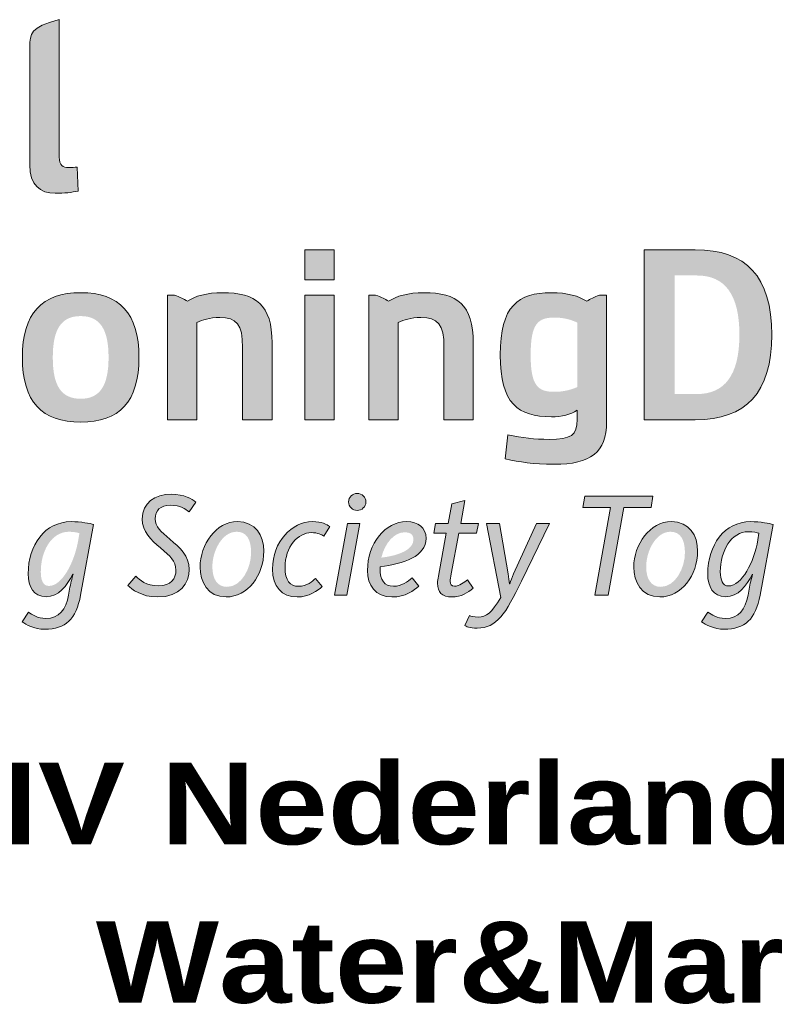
# Paper-space layout 'A3-A4' of a CAD drawing. Header units: metres. Extents: x 2915 to 3335, y 10 to 307.
# Tile 5 of 10: x 3248 to 3257, y 33 to 45. Entities that reach past the tile are written whole.
import ezdxf
from ezdxf.enums import TextEntityAlignment as Align

# ---------------------------------------------------------------- set-up
doc = ezdxf.new("R2010")
doc.units = ezdxf.units.M
doc.layers.get('0').update_dxf_attribs({"lineweight": 25})
doc.layers.get('Defpoints').update_dxf_attribs({"lineweight": 25})
doc.layers.add('X-XX-AL-ONDERHOEK', color=7, linetype='Continuous', lineweight=25)
doc.layers.add('X-XX-AL-TEKENBLAD_TITELBLOK-S', color=7, linetype='Continuous', lineweight=25)
doc.styles.add('RHTITLEBLOCK', font='arial.ttf')
doc.styles.add('RHTITLEBLOCK2', font='ariblk.ttf')

# ---------------------------------------------------------------- blocks, each defined once
blk = doc.blocks.new('*U99')
at = {"true_color": 0x00577e}
h = blk.add_hatch(color=146, dxfattribs=at)
h.dxf.hatch_style = 2
edge = h.paths.add_edge_path()
edge.add_spline(control_points=[(-77.481, 22.778), (-77.481, 22.778), (-77.481, 24.232), (-77.481, 24.232), (-77.481, 24.376), (-77.481, 24.47), (-77.121, 24.559), (-77.121, 24.559), (-77.121, 22.873), (-77.121, 22.873), (-77.121, 22.772), (-77.075, 22.744), (-77.005, 22.744), (-76.965, 22.744), (-76.934, 22.747), (-76.901, 22.75), (-76.901, 22.75), (-76.888, 22.457), (-76.888, 22.457), (-76.962, 22.439), (-77.063, 22.429), (-77.169, 22.429), (-77.362, 22.429), (-77.481, 22.53), (-77.481, 22.778)], knot_values=[0, 0, 0, 0, 1, 1, 1, 2, 2, 2, 3, 3, 3, 4, 4, 4, 5, 5, 5, 6, 6, 6, 7, 7, 7, 8, 8, 8, 8], degree=3, periodic=0)
h = blk.add_hatch(color=146, dxfattribs=at)
h.dxf.hatch_style = 2
h.paths.add_polyline_path([(-74.108, 21.736), (-73.748, 21.736), (-73.748, 21.369), (-74.108, 21.369)])
h.paths.add_polyline_path([(-74.108, 21.18), (-73.748, 21.18), (-73.748, 19.652), (-74.108, 19.652)])
h = blk.add_hatch(color=146, dxfattribs=at)
h.dxf.hatch_style = 2
edge = h.paths.add_edge_path()
edge.add_spline(control_points=[(-69.95, 21.736), (-69.95, 21.736), (-69.321, 21.736), (-69.321, 21.736), (-68.701, 21.736), (-68.383, 21.409), (-68.383, 20.694), (-68.383, 19.982), (-68.701, 19.652), (-69.321, 19.652), (-69.321, 19.652), (-69.95, 19.652), (-69.95, 19.652), (-69.95, 19.652), (-69.95, 21.736), (-69.95, 21.736)], knot_values=[0, 0, 0, 0, 1, 1, 1, 2, 2, 2, 3, 3, 3, 4, 4, 4, 5, 5, 5, 5], degree=3, periodic=0)
edge = h.paths.add_edge_path()
edge.add_spline(control_points=[(-69.3, 21.421), (-69.3, 21.421), (-69.572, 21.421), (-69.572, 21.421), (-69.572, 21.421), (-69.572, 19.967), (-69.572, 19.967), (-69.572, 19.967), (-69.3, 19.967), (-69.3, 19.967), (-68.963, 19.967), (-68.78, 20.196), (-68.78, 20.694), (-68.78, 21.195), (-68.963, 21.421), (-69.3, 21.421)], knot_values=[0, 0, 0, 0, 1, 1, 1, 2, 2, 2, 3, 3, 3, 4, 4, 4, 5, 5, 5, 5], degree=3, periodic=0)
h = blk.add_hatch(color=146, dxfattribs=at)
h.dxf.hatch_style = 2
edge = h.paths.add_edge_path()
edge.add_spline(control_points=[(-76.858, 21.21), (-76.384, 21.21), (-76.143, 20.96), (-76.143, 20.416), (-76.143, 19.872), (-76.384, 19.622), (-76.858, 19.622), (-77.331, 19.622), (-77.573, 19.872), (-77.573, 20.416), (-77.573, 20.96), (-77.331, 21.21), (-76.858, 21.21)], knot_values=[0, 0, 0, 0, 1, 1, 1, 2, 2, 2, 3, 3, 3, 4, 4, 4, 4], degree=3, periodic=0)
edge = h.paths.add_edge_path()
edge.add_spline(control_points=[(-76.858, 19.909), (-76.623, 19.909), (-76.516, 20.068), (-76.516, 20.416), (-76.516, 20.764), (-76.623, 20.923), (-76.858, 20.923), (-77.096, 20.923), (-77.2, 20.764), (-77.2, 20.416), (-77.2, 20.068), (-77.096, 19.909), (-76.858, 19.909)], knot_values=[0, 0, 0, 0, 1, 1, 1, 2, 2, 2, 3, 3, 3, 4, 4, 4, 4], degree=3, periodic=0)
h = blk.add_hatch(color=146, dxfattribs=at)
h.dxf.hatch_style = 2
edge = h.paths.add_edge_path()
edge.add_spline(control_points=[(-75.795, 21.18), (-75.795, 21.18), (-75.709, 21.18), (-75.709, 21.18), (-75.639, 21.155), (-75.593, 21.134), (-75.55, 21.106), (-75.456, 21.167), (-75.315, 21.21), (-75.117, 21.21), (-74.711, 21.21), (-74.511, 21.063), (-74.511, 20.593), (-74.511, 20.593), (-74.511, 19.652), (-74.511, 19.652), (-74.511, 19.652), (-74.872, 19.652), (-74.872, 19.652), (-74.872, 19.652), (-74.872, 20.538), (-74.872, 20.538), (-74.872, 20.825), (-74.948, 20.905), (-75.153, 20.905), (-75.278, 20.905), (-75.364, 20.877), (-75.434, 20.843), (-75.434, 20.843), (-75.434, 19.652), (-75.434, 19.652), (-75.434, 19.652), (-75.795, 19.652), (-75.795, 19.652), (-75.795, 19.652), (-75.795, 21.18), (-75.795, 21.18)], knot_values=[0, 0, 0, 0, 1, 1, 1, 2, 2, 2, 3, 3, 3, 4, 4, 4, 5, 5, 5, 6, 6, 6, 7, 7, 7, 8, 8, 8, 9, 9, 9, 10, 10, 10, 11, 11, 11, 12, 12, 12, 12], degree=3, periodic=0)
h = blk.add_hatch(color=146, dxfattribs=at)
h.dxf.hatch_style = 2
edge = h.paths.add_edge_path()
edge.add_spline(control_points=[(-73.326, 21.18), (-73.326, 21.18), (-73.241, 21.18), (-73.241, 21.18), (-73.17, 21.155), (-73.124, 21.134), (-73.082, 21.106), (-72.987, 21.167), (-72.846, 21.21), (-72.648, 21.21), (-72.242, 21.21), (-72.043, 21.063), (-72.043, 20.593), (-72.043, 20.593), (-72.043, 19.652), (-72.043, 19.652), (-72.043, 19.652), (-72.403, 19.652), (-72.403, 19.652), (-72.403, 19.652), (-72.403, 20.538), (-72.403, 20.538), (-72.403, 20.825), (-72.48, 20.905), (-72.685, 20.905), (-72.81, 20.905), (-72.895, 20.877), (-72.965, 20.843), (-72.965, 20.843), (-72.965, 19.652), (-72.965, 19.652), (-72.965, 19.652), (-73.326, 19.652), (-73.326, 19.652), (-73.326, 19.652), (-73.326, 21.18), (-73.326, 21.18)], knot_values=[0, 0, 0, 0, 1, 1, 1, 2, 2, 2, 3, 3, 3, 4, 4, 4, 5, 5, 5, 6, 6, 6, 7, 7, 7, 8, 8, 8, 9, 9, 9, 10, 10, 10, 11, 11, 11, 12, 12, 12, 12], degree=3, periodic=0)
h = blk.add_hatch(color=146, dxfattribs=at)
h.dxf.hatch_style = 2
edge = h.paths.add_edge_path()
edge.add_spline(control_points=[(-71.713, 20.446), (-71.713, 21.051), (-71.493, 21.21), (-71.086, 21.21), (-70.888, 21.21), (-70.748, 21.167), (-70.653, 21.106), (-70.61, 21.134), (-70.564, 21.155), (-70.494, 21.18), (-70.494, 21.18), (-70.408, 21.18), (-70.408, 21.18), (-70.408, 21.18), (-70.408, 19.624), (-70.408, 19.624), (-70.408, 19.252), (-70.607, 19.105), (-71.05, 19.105), (-71.319, 19.105), (-71.469, 19.133), (-71.652, 19.172), (-71.652, 19.172), (-71.618, 19.466), (-71.618, 19.466), (-71.441, 19.432), (-71.291, 19.411), (-71.114, 19.411), (-70.845, 19.411), (-70.769, 19.46), (-70.769, 19.655), (-70.769, 19.655), (-70.769, 19.768), (-70.769, 19.768), (-70.851, 19.713), (-70.958, 19.688), (-71.086, 19.688), (-71.493, 19.688), (-71.713, 19.847), (-71.713, 20.446)], knot_values=[0, 0, 0, 0, 1, 1, 1, 2, 2, 2, 3, 3, 3, 4, 4, 4, 5, 5, 5, 6, 6, 6, 7, 7, 7, 8, 8, 8, 9, 9, 9, 10, 10, 10, 11, 11, 11, 12, 12, 12, 13, 13, 13, 13], degree=3, periodic=0)
edge = h.paths.add_edge_path()
edge.add_spline(control_points=[(-70.769, 20.052), (-70.769, 20.052), (-70.769, 20.843), (-70.769, 20.843), (-70.839, 20.877), (-70.928, 20.905), (-71.05, 20.905), (-71.255, 20.905), (-71.34, 20.825), (-71.34, 20.446), (-71.34, 20.074), (-71.255, 19.994), (-71.05, 19.994), (-70.928, 19.994), (-70.839, 20.022), (-70.769, 20.052)], knot_values=[0, 0, 0, 0, 1, 1, 1, 2, 2, 2, 3, 3, 3, 4, 4, 4, 5, 5, 5, 5], degree=3, periodic=0)
at = {"true_color": 0x0086a8}
h = blk.add_hatch(color=134, dxfattribs=at)
h.dxf.hatch_style = 2
edge = h.paths.add_edge_path()
edge.add_spline(control_points=[(-76.281, 17.62), (-76.281, 17.62), (-76.183, 17.732), (-76.183, 17.732), (-76.134, 17.688), (-76.057, 17.615), (-75.902, 17.615), (-75.75, 17.615), (-75.69, 17.704), (-75.69, 17.808), (-75.69, 17.92), (-75.759, 17.975), (-75.88, 18.079), (-75.995, 18.181), (-76.104, 18.278), (-76.104, 18.433), (-76.104, 18.634), (-75.949, 18.738), (-75.746, 18.738), (-75.586, 18.738), (-75.494, 18.678), (-75.447, 18.641), (-75.447, 18.641), (-75.529, 18.521), (-75.529, 18.521), (-75.575, 18.557), (-75.637, 18.603), (-75.756, 18.603), (-75.883, 18.603), (-75.944, 18.539), (-75.944, 18.435), (-75.944, 18.34), (-75.874, 18.281), (-75.763, 18.186), (-75.641, 18.082), (-75.527, 17.987), (-75.527, 17.814), (-75.527, 17.648), (-75.641, 17.478), (-75.911, 17.478), (-76.119, 17.478), (-76.23, 17.573), (-76.281, 17.62)], knot_values=[0, 0, 0, 0, 1, 1, 1, 2, 2, 2, 3, 3, 3, 4, 4, 4, 5, 5, 5, 6, 6, 6, 7, 7, 7, 8, 8, 8, 9, 9, 9, 10, 10, 10, 11, 11, 11, 12, 12, 12, 13, 13, 13, 14, 14, 14, 14], degree=3, periodic=0)
h = blk.add_hatch(color=134, dxfattribs=at)
h.dxf.hatch_style = 2
h.paths.add_polyline_path([(-73.586, 18.378), (-73.434, 18.378), (-73.593, 17.5), (-73.744, 17.5)])
edge = h.paths.add_edge_path()
edge.add_spline(control_points=[(-73.573, 18.643), (-73.573, 18.701), (-73.525, 18.749), (-73.467, 18.749), (-73.409, 18.749), (-73.361, 18.701), (-73.361, 18.643), (-73.361, 18.586), (-73.409, 18.539), (-73.467, 18.539), (-73.525, 18.539), (-73.573, 18.586), (-73.573, 18.643)], knot_values=[0, 0, 0, 0, 1, 1, 1, 2, 2, 2, 3, 3, 3, 4, 4, 4, 4], degree=3, periodic=0)
h = blk.add_hatch(color=134, dxfattribs=at)
h.dxf.hatch_style = 2
edge = h.paths.add_edge_path()
edge.add_spline(control_points=[(-72.482, 17.646), (-72.482, 17.673), (-72.478, 17.701), (-72.472, 17.734), (-72.472, 17.734), (-72.376, 18.26), (-72.376, 18.26), (-72.376, 18.26), (-72.527, 18.26), (-72.527, 18.26), (-72.527, 18.26), (-72.505, 18.378), (-72.505, 18.378), (-72.505, 18.378), (-72.352, 18.378), (-72.352, 18.378), (-72.352, 18.378), (-72.308, 18.621), (-72.308, 18.621), (-72.308, 18.621), (-72.147, 18.661), (-72.147, 18.661), (-72.147, 18.661), (-72.198, 18.378), (-72.198, 18.378), (-72.198, 18.378), (-71.981, 18.378), (-71.981, 18.378), (-71.981, 18.378), (-72.003, 18.26), (-72.003, 18.26), (-72.003, 18.26), (-72.222, 18.26), (-72.222, 18.26), (-72.222, 18.26), (-72.314, 17.761), (-72.314, 17.761), (-72.321, 17.725), (-72.326, 17.693), (-72.326, 17.67), (-72.326, 17.632), (-72.314, 17.609), (-72.275, 17.609), (-72.211, 17.609), (-72.157, 17.659), (-72.116, 17.69), (-72.116, 17.69), (-72.047, 17.586), (-72.047, 17.586), (-72.109, 17.531), (-72.191, 17.478), (-72.306, 17.478), (-72.429, 17.478), (-72.482, 17.537), (-72.482, 17.646)], knot_values=[0, 0, 0, 0, 1, 1, 1, 2, 2, 2, 3, 3, 3, 4, 4, 4, 5, 5, 5, 6, 6, 6, 7, 7, 7, 8, 8, 8, 9, 9, 9, 10, 10, 10, 11, 11, 11, 12, 12, 12, 13, 13, 13, 14, 14, 14, 15, 15, 15, 16, 16, 16, 17, 17, 17, 18, 18, 18, 18], degree=3, periodic=0)
h = blk.add_hatch(color=134, dxfattribs=at)
h.dxf.hatch_style = 2
h.paths.add_polyline_path([(-70.359, 18.577), (-70.7, 18.577), (-70.677, 18.716), (-69.842, 18.716), (-69.864, 18.577), (-70.196, 18.577), (-70.388, 17.5), (-70.552, 17.5)])
h = blk.add_hatch(color=134, dxfattribs=at)
h.dxf.hatch_style = 2
edge = h.paths.add_edge_path()
edge.add_spline(control_points=[(-77.577, 17.173), (-77.577, 17.173), (-77.499, 17.292), (-77.499, 17.292), (-77.453, 17.259), (-77.389, 17.215), (-77.287, 17.215), (-77.119, 17.215), (-77.04, 17.323), (-77.007, 17.502), (-77.007, 17.502), (-76.994, 17.573), (-76.994, 17.573), (-76.982, 17.641), (-76.965, 17.704), (-76.951, 17.756), (-76.951, 17.756), (-76.954, 17.756), (-76.954, 17.756), (-77.027, 17.617), (-77.128, 17.48), (-77.283, 17.48), (-77.436, 17.48), (-77.502, 17.608), (-77.502, 17.763), (-77.502, 18.112), (-77.298, 18.402), (-76.976, 18.402), (-76.854, 18.402), (-76.739, 18.378), (-76.701, 18.367), (-76.701, 18.367), (-76.859, 17.502), (-76.859, 17.502), (-76.914, 17.204), (-77.044, 17.082), (-77.299, 17.082), (-77.429, 17.082), (-77.528, 17.139), (-77.577, 17.173)], knot_values=[0, 0, 0, 0, 1, 1, 1, 2, 2, 2, 3, 3, 3, 4, 4, 4, 5, 5, 5, 6, 6, 6, 7, 7, 7, 8, 8, 8, 9, 9, 9, 10, 10, 10, 11, 11, 11, 12, 12, 12, 13, 13, 13, 13], degree=3, periodic=0)
edge = h.paths.add_edge_path()
edge.add_spline(control_points=[(-76.887, 18.179), (-76.887, 18.179), (-76.874, 18.26), (-76.874, 18.26), (-76.894, 18.267), (-76.943, 18.278), (-77.002, 18.278), (-77.214, 18.278), (-77.347, 18.044), (-77.347, 17.787), (-77.347, 17.686), (-77.32, 17.613), (-77.248, 17.613), (-77.084, 17.613), (-76.934, 17.903), (-76.887, 18.179)], knot_values=[0, 0, 0, 0, 1, 1, 1, 2, 2, 2, 3, 3, 3, 4, 4, 4, 5, 5, 5, 5], degree=3, periodic=0)
h = blk.add_hatch(color=134, dxfattribs=at)
h.dxf.hatch_style = 2
edge = h.paths.add_edge_path()
edge.add_spline(control_points=[(-75.394, 17.843), (-75.394, 18.123), (-75.199, 18.402), (-74.934, 18.402), (-74.715, 18.402), (-74.613, 18.232), (-74.613, 18.04), (-74.613, 17.743), (-74.81, 17.478), (-75.075, 17.478), (-75.301, 17.478), (-75.394, 17.666), (-75.394, 17.843)], knot_values=[0, 0, 0, 0, 1, 1, 1, 2, 2, 2, 3, 3, 3, 4, 4, 4, 4], degree=3, periodic=0)
edge = h.paths.add_edge_path()
edge.add_spline(control_points=[(-74.768, 18.022), (-74.768, 18.186), (-74.826, 18.278), (-74.945, 18.278), (-75.124, 18.278), (-75.243, 18.044), (-75.243, 17.847), (-75.243, 17.699), (-75.183, 17.602), (-75.064, 17.602), (-74.885, 17.602), (-74.768, 17.832), (-74.768, 18.022)], knot_values=[0, 0, 0, 0, 1, 1, 1, 2, 2, 2, 3, 3, 3, 4, 4, 4, 4], degree=3, periodic=0)
h = blk.add_hatch(color=134, dxfattribs=at)
h.dxf.hatch_style = 2
edge = h.paths.add_edge_path()
edge.add_spline(control_points=[(-74.506, 17.821), (-74.506, 18.157), (-74.268, 18.402), (-74.016, 18.402), (-73.901, 18.402), (-73.841, 18.369), (-73.803, 18.342), (-73.803, 18.342), (-73.876, 18.223), (-73.876, 18.223), (-73.903, 18.243), (-73.947, 18.267), (-74.031, 18.267), (-74.188, 18.267), (-74.352, 18.101), (-74.352, 17.838), (-74.352, 17.681), (-74.288, 17.609), (-74.188, 17.609), (-74.084, 17.609), (-74.014, 17.672), (-73.98, 17.706), (-73.98, 17.706), (-73.897, 17.606), (-73.897, 17.606), (-73.947, 17.558), (-74.056, 17.478), (-74.202, 17.478), (-74.391, 17.478), (-74.506, 17.606), (-74.506, 17.821)], knot_values=[0, 0, 0, 0, 1, 1, 1, 2, 2, 2, 3, 3, 3, 4, 4, 4, 5, 5, 5, 6, 6, 6, 7, 7, 7, 8, 8, 8, 9, 9, 9, 10, 10, 10, 10], degree=3, periodic=0)
h = blk.add_hatch(color=134, dxfattribs=at)
h.dxf.hatch_style = 2
edge = h.paths.add_edge_path()
edge.add_spline(control_points=[(-73.341, 17.801), (-73.341, 18.134), (-73.124, 18.402), (-72.861, 18.402), (-72.722, 18.402), (-72.622, 18.333), (-72.622, 18.196), (-72.622, 17.978), (-72.896, 17.883), (-73.186, 17.849), (-73.186, 17.849), (-73.186, 17.821), (-73.186, 17.821), (-73.186, 17.686), (-73.133, 17.609), (-73.022, 17.609), (-72.925, 17.609), (-72.843, 17.664), (-72.793, 17.714), (-72.793, 17.714), (-72.713, 17.611), (-72.713, 17.611), (-72.771, 17.558), (-72.877, 17.478), (-73.042, 17.478), (-73.246, 17.478), (-73.341, 17.626), (-73.341, 17.801)], knot_values=[0, 0, 0, 0, 1, 1, 1, 2, 2, 2, 3, 3, 3, 4, 4, 4, 5, 5, 5, 6, 6, 6, 7, 7, 7, 8, 8, 8, 9, 9, 9, 9], degree=3, periodic=0)
edge = h.paths.add_edge_path()
edge.add_spline(control_points=[(-73.171, 17.96), (-72.952, 17.986), (-72.777, 18.059), (-72.777, 18.181), (-72.777, 18.243), (-72.813, 18.271), (-72.886, 18.271), (-73.014, 18.271), (-73.129, 18.137), (-73.171, 17.96)], knot_values=[0, 0, 0, 0, 1, 1, 1, 2, 2, 2, 3, 3, 3, 3], degree=3, periodic=0)
h = blk.add_hatch(color=134, dxfattribs=at)
h.dxf.hatch_style = 2
edge = h.paths.add_edge_path()
edge.add_spline(control_points=[(-72.148, 17.127), (-72.148, 17.127), (-72.088, 17.251), (-72.088, 17.251), (-72.071, 17.242), (-72.038, 17.232), (-71.982, 17.232), (-71.885, 17.232), (-71.815, 17.283), (-71.706, 17.473), (-71.706, 17.473), (-71.883, 18.378), (-71.883, 18.378), (-71.883, 18.378), (-71.724, 18.378), (-71.724, 18.378), (-71.724, 18.378), (-71.616, 17.763), (-71.616, 17.763), (-71.609, 17.717), (-71.602, 17.672), (-71.598, 17.639), (-71.598, 17.639), (-71.595, 17.639), (-71.595, 17.639), (-71.583, 17.672), (-71.569, 17.719), (-71.549, 17.763), (-71.549, 17.763), (-71.268, 18.378), (-71.268, 18.378), (-71.268, 18.378), (-71.107, 18.378), (-71.107, 18.378), (-71.107, 18.378), (-71.452, 17.673), (-71.452, 17.673), (-71.646, 17.27), (-71.757, 17.096), (-71.994, 17.096), (-72.089, 17.096), (-72.131, 17.118), (-72.148, 17.127)], knot_values=[0, 0, 0, 0, 1, 1, 1, 2, 2, 2, 3, 3, 3, 4, 4, 4, 5, 5, 5, 6, 6, 6, 7, 7, 7, 8, 8, 8, 9, 9, 9, 10, 10, 10, 11, 11, 11, 12, 12, 12, 13, 13, 13, 14, 14, 14, 14], degree=3, periodic=0)
h = blk.add_hatch(color=134, dxfattribs=at)
h.dxf.hatch_style = 2
edge = h.paths.add_edge_path()
edge.add_spline(control_points=[(-70.075, 17.843), (-70.075, 18.123), (-69.879, 18.402), (-69.614, 18.402), (-69.395, 18.402), (-69.293, 18.232), (-69.293, 18.04), (-69.293, 17.743), (-69.49, 17.478), (-69.755, 17.478), (-69.981, 17.478), (-70.075, 17.666), (-70.075, 17.843)], knot_values=[0, 0, 0, 0, 1, 1, 1, 2, 2, 2, 3, 3, 3, 4, 4, 4, 4], degree=3, periodic=0)
edge = h.paths.add_edge_path()
edge.add_spline(control_points=[(-69.448, 18.022), (-69.448, 18.186), (-69.507, 18.278), (-69.625, 18.278), (-69.804, 18.278), (-69.923, 18.044), (-69.923, 17.847), (-69.923, 17.699), (-69.863, 17.602), (-69.744, 17.602), (-69.565, 17.602), (-69.448, 17.832), (-69.448, 18.022)], knot_values=[0, 0, 0, 0, 1, 1, 1, 2, 2, 2, 3, 3, 3, 4, 4, 4, 4], degree=3, periodic=0)
h = blk.add_hatch(color=134, dxfattribs=at)
h.dxf.hatch_style = 2
edge = h.paths.add_edge_path()
edge.add_spline(control_points=[(-69.244, 17.173), (-69.244, 17.173), (-69.166, 17.292), (-69.166, 17.292), (-69.12, 17.259), (-69.056, 17.215), (-68.954, 17.215), (-68.786, 17.215), (-68.707, 17.323), (-68.674, 17.502), (-68.674, 17.502), (-68.662, 17.573), (-68.662, 17.573), (-68.649, 17.641), (-68.633, 17.704), (-68.618, 17.756), (-68.618, 17.756), (-68.621, 17.756), (-68.621, 17.756), (-68.695, 17.617), (-68.795, 17.48), (-68.95, 17.48), (-69.104, 17.48), (-69.169, 17.608), (-69.169, 17.763), (-69.169, 18.112), (-68.965, 18.402), (-68.643, 18.402), (-68.521, 18.402), (-68.406, 18.378), (-68.368, 18.367), (-68.368, 18.367), (-68.527, 17.502), (-68.527, 17.502), (-68.581, 17.204), (-68.711, 17.082), (-68.967, 17.082), (-69.096, 17.082), (-69.195, 17.139), (-69.244, 17.173)], knot_values=[0, 0, 0, 0, 1, 1, 1, 2, 2, 2, 3, 3, 3, 4, 4, 4, 5, 5, 5, 6, 6, 6, 7, 7, 7, 8, 8, 8, 9, 9, 9, 10, 10, 10, 11, 11, 11, 12, 12, 12, 13, 13, 13, 13], degree=3, periodic=0)
edge = h.paths.add_edge_path()
edge.add_spline(control_points=[(-68.554, 18.179), (-68.554, 18.179), (-68.541, 18.26), (-68.541, 18.26), (-68.561, 18.267), (-68.611, 18.278), (-68.669, 18.278), (-68.881, 18.278), (-69.014, 18.044), (-69.014, 17.787), (-69.014, 17.686), (-68.987, 17.613), (-68.915, 17.613), (-68.751, 17.613), (-68.601, 17.903), (-68.554, 18.179)], knot_values=[0, 0, 0, 0, 1, 1, 1, 2, 2, 2, 3, 3, 3, 4, 4, 4, 5, 5, 5, 5], degree=3, periodic=0)
at = {"color": 146, "lineweight": 0, "true_color": 0x00577e}
for points in [[(-74.108, 21.736), (-73.748, 21.736), (-73.748, 21.369), (-74.108, 21.369), (-74.108, 21.736)], [(-74.108, 21.18), (-73.748, 21.18), (-73.748, 19.652), (-74.108, 19.652), (-74.108, 21.18)]]:
    blk.add_lwpolyline(points, dxfattribs=at)
at = {"color": 134, "lineweight": 0, "true_color": 0x0086a8}
for points in [[(-70.359, 18.577), (-70.7, 18.577), (-70.677, 18.716), (-69.842, 18.716), (-69.864, 18.577), (-70.196, 18.577), (-70.388, 17.5), (-70.552, 17.5), (-70.359, 18.577)], [(-73.586, 18.378), (-73.434, 18.378), (-73.593, 17.5), (-73.744, 17.5), (-73.586, 18.378)]]:
    blk.add_lwpolyline(points, dxfattribs=at)
at = {"color": 146, "lineweight": 0, "true_color": 0x00577e}
for points, knots in [([(-77.481, 22.778), (-77.481, 22.778), (-77.481, 24.232), (-77.481, 24.232), (-77.481, 24.376), (-77.481, 24.47), (-77.121, 24.559), (-77.121, 24.559), (-77.121, 22.873), (-77.121, 22.873), (-77.121, 22.772), (-77.075, 22.744), (-77.005, 22.744), (-76.965, 22.744), (-76.934, 22.747), (-76.901, 22.75), (-76.901, 22.75), (-76.888, 22.457), (-76.888, 22.457), (-76.962, 22.439), (-77.063, 22.429), (-77.169, 22.429), (-77.362, 22.429), (-77.481, 22.53), (-77.481, 22.778)], [0, 0, 0, 0, 1, 1, 1, 2, 2, 2, 3, 3, 3, 4, 4, 4, 5, 5, 5, 6, 6, 6, 7, 7, 7, 8, 8, 8, 8]), ([(-69.95, 21.736), (-69.95, 21.736), (-69.321, 21.736), (-69.321, 21.736), (-68.701, 21.736), (-68.383, 21.409), (-68.383, 20.694), (-68.383, 19.982), (-68.701, 19.652), (-69.321, 19.652), (-69.321, 19.652), (-69.95, 19.652), (-69.95, 19.652), (-69.95, 19.652), (-69.95, 21.736), (-69.95, 21.736)], [0, 0, 0, 0, 1, 1, 1, 2, 2, 2, 3, 3, 3, 4, 4, 4, 5, 5, 5, 5]), ([(-76.858, 21.21), (-76.384, 21.21), (-76.143, 20.96), (-76.143, 20.416), (-76.143, 19.872), (-76.384, 19.622), (-76.858, 19.622), (-77.331, 19.622), (-77.573, 19.872), (-77.573, 20.416), (-77.573, 20.96), (-77.331, 21.21), (-76.858, 21.21)], [0, 0, 0, 0, 1, 1, 1, 2, 2, 2, 3, 3, 3, 4, 4, 4, 4]), ([(-75.795, 21.18), (-75.795, 21.18), (-75.709, 21.18), (-75.709, 21.18), (-75.639, 21.155), (-75.593, 21.134), (-75.55, 21.106), (-75.456, 21.167), (-75.315, 21.21), (-75.117, 21.21), (-74.711, 21.21), (-74.511, 21.063), (-74.511, 20.593), (-74.511, 20.593), (-74.511, 19.652), (-74.511, 19.652), (-74.511, 19.652), (-74.872, 19.652), (-74.872, 19.652), (-74.872, 19.652), (-74.872, 20.538), (-74.872, 20.538), (-74.872, 20.825), (-74.948, 20.905), (-75.153, 20.905), (-75.278, 20.905), (-75.364, 20.877), (-75.434, 20.843), (-75.434, 20.843), (-75.434, 19.652), (-75.434, 19.652), (-75.434, 19.652), (-75.795, 19.652), (-75.795, 19.652), (-75.795, 19.652), (-75.795, 21.18), (-75.795, 21.18)], [0, 0, 0, 0, 1, 1, 1, 2, 2, 2, 3, 3, 3, 4, 4, 4, 5, 5, 5, 6, 6, 6, 7, 7, 7, 8, 8, 8, 9, 9, 9, 10, 10, 10, 11, 11, 11, 12, 12, 12, 12]), ([(-73.326, 21.18), (-73.326, 21.18), (-73.241, 21.18), (-73.241, 21.18), (-73.17, 21.155), (-73.124, 21.134), (-73.082, 21.106), (-72.987, 21.167), (-72.846, 21.21), (-72.648, 21.21), (-72.242, 21.21), (-72.043, 21.063), (-72.043, 20.593), (-72.043, 20.593), (-72.043, 19.652), (-72.043, 19.652), (-72.043, 19.652), (-72.403, 19.652), (-72.403, 19.652), (-72.403, 19.652), (-72.403, 20.538), (-72.403, 20.538), (-72.403, 20.825), (-72.48, 20.905), (-72.685, 20.905), (-72.81, 20.905), (-72.895, 20.877), (-72.965, 20.843), (-72.965, 20.843), (-72.965, 19.652), (-72.965, 19.652), (-72.965, 19.652), (-73.326, 19.652), (-73.326, 19.652), (-73.326, 19.652), (-73.326, 21.18), (-73.326, 21.18)], [0, 0, 0, 0, 1, 1, 1, 2, 2, 2, 3, 3, 3, 4, 4, 4, 5, 5, 5, 6, 6, 6, 7, 7, 7, 8, 8, 8, 9, 9, 9, 10, 10, 10, 11, 11, 11, 12, 12, 12, 12]), ([(-71.713, 20.446), (-71.713, 21.051), (-71.493, 21.21), (-71.086, 21.21), (-70.888, 21.21), (-70.748, 21.167), (-70.653, 21.106), (-70.61, 21.134), (-70.564, 21.155), (-70.494, 21.18), (-70.494, 21.18), (-70.408, 21.18), (-70.408, 21.18), (-70.408, 21.18), (-70.408, 19.624), (-70.408, 19.624), (-70.408, 19.252), (-70.607, 19.105), (-71.05, 19.105), (-71.319, 19.105), (-71.469, 19.133), (-71.652, 19.172), (-71.652, 19.172), (-71.618, 19.466), (-71.618, 19.466), (-71.441, 19.432), (-71.291, 19.411), (-71.114, 19.411), (-70.845, 19.411), (-70.769, 19.46), (-70.769, 19.655), (-70.769, 19.655), (-70.769, 19.768), (-70.769, 19.768), (-70.851, 19.713), (-70.958, 19.688), (-71.086, 19.688), (-71.493, 19.688), (-71.713, 19.847), (-71.713, 20.446)], [0, 0, 0, 0, 1, 1, 1, 2, 2, 2, 3, 3, 3, 4, 4, 4, 5, 5, 5, 6, 6, 6, 7, 7, 7, 8, 8, 8, 9, 9, 9, 10, 10, 10, 11, 11, 11, 12, 12, 12, 13, 13, 13, 13])]:
    blk.add_open_spline(points, degree=3, knots=knots, dxfattribs=at)
at = {"color": 134, "lineweight": 0, "true_color": 0x0086a8}
for points, knots in [([(-76.281, 17.62), (-76.281, 17.62), (-76.183, 17.732), (-76.183, 17.732), (-76.134, 17.688), (-76.057, 17.615), (-75.902, 17.615), (-75.75, 17.615), (-75.69, 17.704), (-75.69, 17.808), (-75.69, 17.92), (-75.759, 17.975), (-75.88, 18.079), (-75.995, 18.181), (-76.104, 18.278), (-76.104, 18.433), (-76.104, 18.634), (-75.949, 18.738), (-75.746, 18.738), (-75.586, 18.738), (-75.494, 18.678), (-75.447, 18.641), (-75.447, 18.641), (-75.529, 18.521), (-75.529, 18.521), (-75.575, 18.557), (-75.637, 18.603), (-75.756, 18.603), (-75.883, 18.603), (-75.944, 18.539), (-75.944, 18.435), (-75.944, 18.34), (-75.874, 18.281), (-75.763, 18.186), (-75.641, 18.082), (-75.527, 17.987), (-75.527, 17.814), (-75.527, 17.648), (-75.641, 17.478), (-75.911, 17.478), (-76.119, 17.478), (-76.23, 17.573), (-76.281, 17.62)], [0, 0, 0, 0, 1, 1, 1, 2, 2, 2, 3, 3, 3, 4, 4, 4, 5, 5, 5, 6, 6, 6, 7, 7, 7, 8, 8, 8, 9, 9, 9, 10, 10, 10, 11, 11, 11, 12, 12, 12, 13, 13, 13, 14, 14, 14, 14]), ([(-73.573, 18.643), (-73.573, 18.701), (-73.525, 18.749), (-73.467, 18.749), (-73.409, 18.749), (-73.361, 18.701), (-73.361, 18.643), (-73.361, 18.586), (-73.409, 18.539), (-73.467, 18.539), (-73.525, 18.539), (-73.573, 18.586), (-73.573, 18.643)], [0, 0, 0, 0, 1, 1, 1, 2, 2, 2, 3, 3, 3, 4, 4, 4, 4]), ([(-72.482, 17.646), (-72.482, 17.673), (-72.478, 17.701), (-72.472, 17.734), (-72.472, 17.734), (-72.376, 18.26), (-72.376, 18.26), (-72.376, 18.26), (-72.527, 18.26), (-72.527, 18.26), (-72.527, 18.26), (-72.505, 18.378), (-72.505, 18.378), (-72.505, 18.378), (-72.352, 18.378), (-72.352, 18.378), (-72.352, 18.378), (-72.308, 18.621), (-72.308, 18.621), (-72.308, 18.621), (-72.147, 18.661), (-72.147, 18.661), (-72.147, 18.661), (-72.198, 18.378), (-72.198, 18.378), (-72.198, 18.378), (-71.981, 18.378), (-71.981, 18.378), (-71.981, 18.378), (-72.003, 18.26), (-72.003, 18.26), (-72.003, 18.26), (-72.222, 18.26), (-72.222, 18.26), (-72.222, 18.26), (-72.314, 17.761), (-72.314, 17.761), (-72.321, 17.725), (-72.326, 17.693), (-72.326, 17.67), (-72.326, 17.632), (-72.314, 17.609), (-72.275, 17.609), (-72.211, 17.609), (-72.157, 17.659), (-72.116, 17.69), (-72.116, 17.69), (-72.047, 17.586), (-72.047, 17.586), (-72.109, 17.531), (-72.191, 17.478), (-72.306, 17.478), (-72.429, 17.478), (-72.482, 17.537), (-72.482, 17.646)], [0, 0, 0, 0, 1, 1, 1, 2, 2, 2, 3, 3, 3, 4, 4, 4, 5, 5, 5, 6, 6, 6, 7, 7, 7, 8, 8, 8, 9, 9, 9, 10, 10, 10, 11, 11, 11, 12, 12, 12, 13, 13, 13, 14, 14, 14, 15, 15, 15, 16, 16, 16, 17, 17, 17, 18, 18, 18, 18]), ([(-77.577, 17.173), (-77.577, 17.173), (-77.499, 17.292), (-77.499, 17.292), (-77.453, 17.259), (-77.389, 17.215), (-77.287, 17.215), (-77.119, 17.215), (-77.04, 17.323), (-77.007, 17.502), (-77.007, 17.502), (-76.994, 17.573), (-76.994, 17.573), (-76.982, 17.641), (-76.965, 17.704), (-76.951, 17.756), (-76.951, 17.756), (-76.954, 17.756), (-76.954, 17.756), (-77.027, 17.617), (-77.128, 17.48), (-77.283, 17.48), (-77.436, 17.48), (-77.502, 17.608), (-77.502, 17.763), (-77.502, 18.112), (-77.298, 18.402), (-76.976, 18.402), (-76.854, 18.402), (-76.739, 18.378), (-76.701, 18.367), (-76.701, 18.367), (-76.859, 17.502), (-76.859, 17.502), (-76.914, 17.204), (-77.044, 17.082), (-77.299, 17.082), (-77.429, 17.082), (-77.528, 17.139), (-77.577, 17.173)], [0, 0, 0, 0, 1, 1, 1, 2, 2, 2, 3, 3, 3, 4, 4, 4, 5, 5, 5, 6, 6, 6, 7, 7, 7, 8, 8, 8, 9, 9, 9, 10, 10, 10, 11, 11, 11, 12, 12, 12, 13, 13, 13, 13]), ([(-75.394, 17.843), (-75.394, 18.123), (-75.199, 18.402), (-74.934, 18.402), (-74.715, 18.402), (-74.613, 18.232), (-74.613, 18.04), (-74.613, 17.743), (-74.81, 17.478), (-75.075, 17.478), (-75.301, 17.478), (-75.394, 17.666), (-75.394, 17.843)], [0, 0, 0, 0, 1, 1, 1, 2, 2, 2, 3, 3, 3, 4, 4, 4, 4]), ([(-74.506, 17.821), (-74.506, 18.157), (-74.268, 18.402), (-74.016, 18.402), (-73.901, 18.402), (-73.841, 18.369), (-73.803, 18.342), (-73.803, 18.342), (-73.876, 18.223), (-73.876, 18.223), (-73.903, 18.243), (-73.947, 18.267), (-74.031, 18.267), (-74.188, 18.267), (-74.352, 18.101), (-74.352, 17.838), (-74.352, 17.681), (-74.288, 17.609), (-74.188, 17.609), (-74.084, 17.609), (-74.014, 17.672), (-73.98, 17.706), (-73.98, 17.706), (-73.897, 17.606), (-73.897, 17.606), (-73.947, 17.558), (-74.056, 17.478), (-74.202, 17.478), (-74.391, 17.478), (-74.506, 17.606), (-74.506, 17.821)], [0, 0, 0, 0, 1, 1, 1, 2, 2, 2, 3, 3, 3, 4, 4, 4, 5, 5, 5, 6, 6, 6, 7, 7, 7, 8, 8, 8, 9, 9, 9, 10, 10, 10, 10]), ([(-73.341, 17.801), (-73.341, 18.134), (-73.124, 18.402), (-72.861, 18.402), (-72.722, 18.402), (-72.622, 18.333), (-72.622, 18.196), (-72.622, 17.978), (-72.896, 17.883), (-73.186, 17.849), (-73.186, 17.849), (-73.186, 17.821), (-73.186, 17.821), (-73.186, 17.686), (-73.133, 17.609), (-73.022, 17.609), (-72.925, 17.609), (-72.843, 17.664), (-72.793, 17.714), (-72.793, 17.714), (-72.713, 17.611), (-72.713, 17.611), (-72.771, 17.558), (-72.877, 17.478), (-73.042, 17.478), (-73.246, 17.478), (-73.341, 17.626), (-73.341, 17.801)], [0, 0, 0, 0, 1, 1, 1, 2, 2, 2, 3, 3, 3, 4, 4, 4, 5, 5, 5, 6, 6, 6, 7, 7, 7, 8, 8, 8, 9, 9, 9, 9]), ([(-72.148, 17.127), (-72.148, 17.127), (-72.088, 17.251), (-72.088, 17.251), (-72.071, 17.242), (-72.038, 17.232), (-71.982, 17.232), (-71.885, 17.232), (-71.815, 17.283), (-71.706, 17.473), (-71.706, 17.473), (-71.883, 18.378), (-71.883, 18.378), (-71.883, 18.378), (-71.724, 18.378), (-71.724, 18.378), (-71.724, 18.378), (-71.616, 17.763), (-71.616, 17.763), (-71.609, 17.717), (-71.602, 17.672), (-71.598, 17.639), (-71.598, 17.639), (-71.595, 17.639), (-71.595, 17.639), (-71.583, 17.672), (-71.569, 17.719), (-71.549, 17.763), (-71.549, 17.763), (-71.268, 18.378), (-71.268, 18.378), (-71.268, 18.378), (-71.107, 18.378), (-71.107, 18.378), (-71.107, 18.378), (-71.452, 17.673), (-71.452, 17.673), (-71.646, 17.27), (-71.757, 17.096), (-71.994, 17.096), (-72.089, 17.096), (-72.131, 17.118), (-72.148, 17.127)], [0, 0, 0, 0, 1, 1, 1, 2, 2, 2, 3, 3, 3, 4, 4, 4, 5, 5, 5, 6, 6, 6, 7, 7, 7, 8, 8, 8, 9, 9, 9, 10, 10, 10, 11, 11, 11, 12, 12, 12, 13, 13, 13, 14, 14, 14, 14]), ([(-70.075, 17.843), (-70.075, 18.123), (-69.879, 18.402), (-69.614, 18.402), (-69.395, 18.402), (-69.293, 18.232), (-69.293, 18.04), (-69.293, 17.743), (-69.49, 17.478), (-69.755, 17.478), (-69.981, 17.478), (-70.075, 17.666), (-70.075, 17.843)], [0, 0, 0, 0, 1, 1, 1, 2, 2, 2, 3, 3, 3, 4, 4, 4, 4]), ([(-69.244, 17.173), (-69.244, 17.173), (-69.166, 17.292), (-69.166, 17.292), (-69.12, 17.259), (-69.056, 17.215), (-68.954, 17.215), (-68.786, 17.215), (-68.707, 17.323), (-68.674, 17.502), (-68.674, 17.502), (-68.662, 17.573), (-68.662, 17.573), (-68.649, 17.641), (-68.633, 17.704), (-68.618, 17.756), (-68.618, 17.756), (-68.621, 17.756), (-68.621, 17.756), (-68.695, 17.617), (-68.795, 17.48), (-68.95, 17.48), (-69.104, 17.48), (-69.169, 17.608), (-69.169, 17.763), (-69.169, 18.112), (-68.965, 18.402), (-68.643, 18.402), (-68.521, 18.402), (-68.406, 18.378), (-68.368, 18.367), (-68.368, 18.367), (-68.527, 17.502), (-68.527, 17.502), (-68.581, 17.204), (-68.711, 17.082), (-68.967, 17.082), (-69.096, 17.082), (-69.195, 17.139), (-69.244, 17.173)], [0, 0, 0, 0, 1, 1, 1, 2, 2, 2, 3, 3, 3, 4, 4, 4, 5, 5, 5, 6, 6, 6, 7, 7, 7, 8, 8, 8, 9, 9, 9, 10, 10, 10, 11, 11, 11, 12, 12, 12, 13, 13, 13, 13]), ([(-68.554, 18.179), (-68.554, 18.179), (-68.541, 18.26), (-68.541, 18.26), (-68.561, 18.267), (-68.611, 18.278), (-68.669, 18.278), (-68.881, 18.278), (-69.014, 18.044), (-69.014, 17.787), (-69.014, 17.686), (-68.987, 17.613), (-68.915, 17.613), (-68.751, 17.613), (-68.601, 17.903), (-68.554, 18.179)], [0, 0, 0, 0, 1, 1, 1, 2, 2, 2, 3, 3, 3, 4, 4, 4, 5, 5, 5, 5])]:
    blk.add_open_spline(points, degree=3, knots=knots, dxfattribs=at)
at = {"layer": 'Defpoints', "style": 'RHTITLEBLOCK', "flags": 2}
blk.add_attdef('NL_META_DOCUMENTSOORT', (-168.2, -2.3), '', height=1.8, dxfattribs=at)
at = {"layer": 'X-XX-AL-ONDERHOEK', "style": 'RHTITLEBLOCK2'}
blk.add_text('Water&Maritime', height=1, dxfattribs=at).set_placement((-64.5, 12.5), align=Align.RIGHT)
at = {"layer": 'X-XX-AL-ONDERHOEK', "style": 'RHTITLEBLOCK'}
for tag, p, height in [('CLIENT01', (-176.4, 36.5), 2.5), ('NL_META_PROJECTOMSCHRIJVING', (-86.4, 36.5), 2.5), ('CLIENT02', (-176.4, 32), 2.5), ('NL_META_PROJECTOMSCHRIJVING_02', (-86.4, 32), 2.5), ('NL_META_TEKENINGOMSCHRIJVING', (-176.4, 21.5), 2.5), ('NL_META_TEKENINGOMSCHRIJVING_02', (-176.4, 17), 2.5), ('NL_META_DOCUMENTSTATUS', (-58.4, 13.5), 2.5), ('NL_META_REVISIE', (-17.234, 13.5), 2.5), ('NL_META_TEKENINGOMSCHRIJVING_03', (-176.4, 12.5), 2.5), ('NL_META_ID_NUMMER', (-58.4, 2), 3.4), ('NL_META_TEKENBLADFORMAAT', (-176.4, 2.154), 2.5), ('SCALE', (-148.4, 2.154), 2.5), ('FASE', (-115.4, 2), 2.5)]:
    blk.add_attdef(tag, p, '', height=height, dxfattribs=at)
blk.add_attdef('FILENAME', text='', height=1, rotation=90, dxfattribs=at).set_placement((1.5, 13), align=Align.MIDDLE_LEFT)
at = {"layer": 'X-XX-AL-ONDERHOEK', "style": 'RHTITLEBLOCK2'}
blk.add_attdef('NL_META_EIGENAAR', text='', height=1, dxfattribs=at).set_placement((-64.5, 14.444), align=Align.RIGHT)
at = {"layer": 'X-XX-AL-ONDERHOEK', "style": 'RHTITLEBLOCK'}
for tag, p in [('NL_META_BLADNUMMER', (-78.5, 2)), ('NL_META_AANTAL_BLADEN', (-67.5, 2))]:
    blk.add_attdef(tag, text='', height=2.5, dxfattribs=at).set_placement(p, align=Align.CENTER)

psp = doc.layouts.new('A3-A4')

# ---------------------------------------------------------------- block references
at = {"layer": 'X-XX-AL-TEKENBLAD_TITELBLOK-S'}
ref = psp.add_blockref('*U99', (3325.477, 20.375), dxfattribs=at)
ref.add_attrib('NL_META_EIGENAAR', 'HaskoningDHV Nederland B.V.', dxfattribs={"layer": 'X-XX-AL-ONDERHOEK', "height": 1, "style": 'RHTITLEBLOCK2'}).set_placement((3260.977, 34.819), align=Align.RIGHT)

doc.saveas('drawing.dxf')
